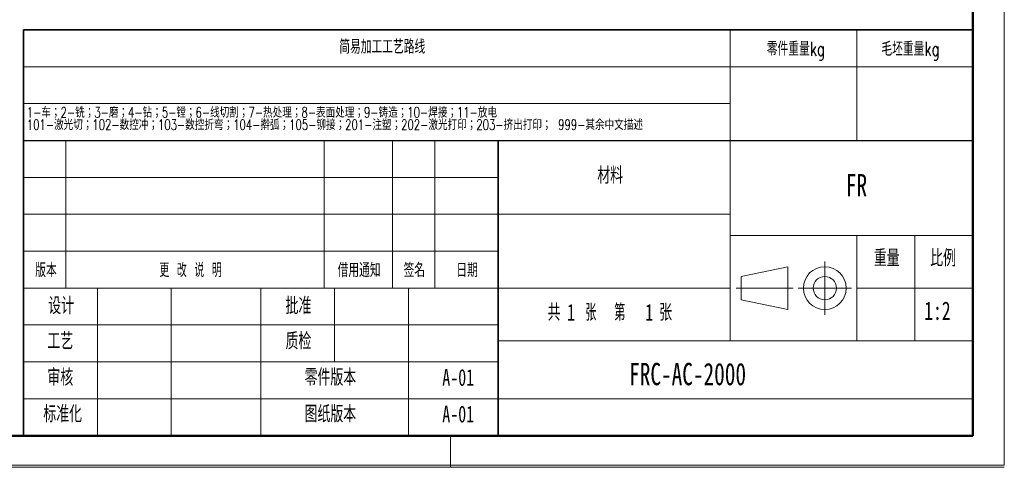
# Model space of a CAD drawing. Header units: millimetres. Extents: x 0 to 420, y 0 to 297.
# Tile 53 of 119: x 233 to 420, y 0 to 85. Entities that reach past the tile are written whole.
import ezdxf

# ---------------------------------------------------------------- set-up
doc = ezdxf.new("R2010")
doc.units = ezdxf.units.MM
doc.linetypes.add('CENTERX2', pattern=[20.32, 12.7, -2.54, 2.54, -2.54])
doc.layers.add('标注层', color=150, linetype='Continuous')
doc.layers.add('细线层', color=7, linetype='Continuous', lineweight=25)
doc.styles.add('SLDTEXTSTYLE0', font='TXT', dxfattribs={"width": 0.7, "bigfont": 'bigfont'})
doc.styles.add('SLDTEXTSTYLE1', font='TXT', dxfattribs={"width": 0.614286, "bigfont": 'bigfont'})
doc.styles.add('SLDTEXTSTYLE2', font='TXT', dxfattribs={"width": 0.7})
doc.styles.add('SLDTEXTSTYLE3', font='TXT', dxfattribs={"width": 0.6, "bigfont": 'bigfont'})

# ---------------------------------------------------------------- blocks, each defined once
blk = doc.blocks.new('SW_NOTE_3')
at = {"color": 0, "linetype": 'Continuous', "lineweight": 0, "attachment_point": 2}
for s, insert, char_height, style in [('共', (2.18, 4.09), 3.17, 'SLDTEXTSTYLE0'), ('1', (5.42, 4.09), 3.17, 'SLDTEXTSTYLE2'), ('张  第', (11.91, 4.09), 3.175, 'SLDTEXTSTYLE3'), ('1', (20.24, 4.09), 3.17, 'SLDTEXTSTYLE2'), ('张', (23.35, 4.09), 3.17, 'SLDTEXTSTYLE0')]:
    blk.add_mtext(s, dxfattribs=dict(at, insert=insert, char_height=char_height, style=style))
blk = doc.blocks.new('SW_NOTE_4')
at = {"color": 0, "linetype": 'Continuous', "lineweight": 0, "char_height": 2, "attachment_point": 1, "style": 'SLDTEXTSTYLE0'}
for s, insert in [('1-车；2-铣；3-磨；4-钻；5-镗；6-线切割；7-热处理；8-表面处理；9-铸造；10-焊接；11-放电', (0, 2.58)), ('101-激光切；102-数控冲；103-数控折弯；104-擀弧；105-铆接；201-注塑；202-激光打印；203-挤出打印； 999-其余中文描述', (0, 0.25))]:
    blk.add_mtext(s, dxfattribs=dict(at, insert=insert))

msp = doc.modelspace()

# ---------------------------------------------------------------- linework, layer by layer
at = {"color": 7, "linetype": 'Continuous', "lineweight": 18}
for p, q in [((419.993, 297.3966), (419.993, 0.3966)), ((367.9959, 75.9894), (367.9959, 82.9894)), ((391.9959, 75.9894), (391.9959, 82.9894)), ((233.9959, 75.9894), (413.9959, 75.9894)), ((367.9959, 61.9894), (367.9959, 75.9894)), ((391.9959, 61.9894), (391.9959, 75.9894)), ((367.9959, 68.9894), (233.9959, 68.9894)), ((241.9959, 33.9894), (241.9959, 61.9894)), ((290.9959, 33.9894), (290.9959, 61.9894)), ((303.9959, 33.9894), (303.9959, 61.9894)), ((311.9959, 33.9894), (311.9959, 61.9894)), ((367.9959, 61.9894), (367.9959, 23.9894)), ((323.9959, 54.9894), (233.9959, 54.9894)), ((323.9959, 47.9894), (233.9959, 47.9894)), ((323.9959, 47.9894), (367.9959, 47.9894)), ((413.9959, 43.9894), (367.9959, 43.9894)), ((391.9959, 43.9894), (391.9959, 23.9894)), ((402.9959, 43.9894), (402.9959, 23.9894)), ((323.9959, 40.9894), (233.9959, 40.9894)), ((370.12, 36.1982), (378.9507, 38.054)), ((378.9507, 38.054), (378.9507, 29.9249)), ((370.12, 36.1982), (370.12, 31.7807)), ((367.9959, 33.9894), (233.9959, 33.9894)), ((247.9959, 5.9894), (247.9959, 33.9894)), ((261.9959, 5.9894), (261.9959, 33.9894)), ((278.9959, 5.9894), (278.9959, 33.9894)), ((292.9959, 19.9894), (292.9959, 33.9894)), ((306.9959, 5.9894), (306.9959, 33.9894)), ((391.9959, 33.9894), (413.9959, 33.9894)), ((370.12, 31.7807), (378.9507, 29.9249)), ((323.9959, 26.9894), (233.9959, 26.9894)), ((367.9959, 23.9894), (323.9959, 23.9894)), ((413.9959, 23.9894), (367.9959, 23.9894)), ((323.9959, 19.9894), (233.9959, 19.9894)), ((323.9959, 12.9894), (233.9959, 12.9894)), ((314.9959, 5.9894), (314.9959, -0.0106)), ((-0.0005, 0.3966), (419.993, 0.3966)), ((209.9959, -0.0106), (419.9959, -0.0106))]:
    msp.add_line(p, q, dxfattribs=at)
at = {"color": 7, "linetype": 'Continuous', "lineweight": 50}
for p, q in [((413.9959, 5.9894), (413.9959, 290.9894)), ((23.9959, 5.9894), (413.9959, 5.9894)), ((233.9959, 5.9894), (413.9959, 5.9894))]:
    msp.add_line(p, q, dxfattribs=at)
at = {"color": 7, "linetype": 'Continuous', "lineweight": 35}
for p, q in [((233.9959, 61.9894), (233.9959, 82.9894)), ((233.9959, 82.9894), (413.9959, 82.9894)), ((233.9959, 61.9894), (233.9959, 5.9894)), ((323.9959, 61.9894), (323.9959, 5.9894)), ((413.9959, 61.9894), (413.9959, 5.9894)), ((413.9959, 5.9894), (233.9959, 5.9894))]:
    msp.add_line(p, q, dxfattribs=at)
at = {"color": 7, "linetype": 'Continuous', "lineweight": 25}
msp.add_line((233.9959, 61.9894), (413.9959, 61.9894), dxfattribs=at)
at = {"color": 7, "linetype": 'CENTERX2', "lineweight": 18}
for p, q in [((385.9534, 28.9249), (385.9534, 39.054)), ((369.12, 33.9894), (379.9507, 33.9894)), ((380.8888, 33.9894), (391.0179, 33.9894))]:
    msp.add_line(p, q, dxfattribs=at)
at = {"color": 7, "linetype": 'Continuous', "lineweight": 18}
for radius in [4.0645, 2.2088]:
    msp.add_circle((385.9534, 33.9894), radius, dxfattribs=at)
at = {"layer": '细线层', "color": 7, "lineweight": 18}
msp.add_line((323.9959, 12.9894), (413.9959, 12.9894), dxfattribs=at)

# ---------------------------------------------------------------- block references
at = {"color": 7, "linetype": 'Continuous', "lineweight": 0}
for name, p in [('SW_NOTE_4', (234.6133, 65.7451)), ('SW_NOTE_3', (332.4181, 26.8798))]:
    msp.add_blockref(name, p, dxfattribs=at)

# ---------------------------------------------------------------- texts
at = {"color": 7, "linetype": 'Continuous', "lineweight": 0, "attachment_point": 2}
for s, insert, char_height, style in [('简易加工工艺路线', (302.025, 81.1045), 2.64583, 'SLDTEXTSTYLE0'), ('零件重量kg', (380.4551, 80.7067), 2.64583, 'SLDTEXTSTYLE0'), ('毛坯重量kg', (402.1913, 80.7067), 2.64583, 'SLDTEXTSTYLE0'), ('材料', (345.2504, 56.9595), 3.175, 'SLDTEXTSTYLE0'), ('FR', (391.9688, 55.6308), 4.23333, 'SLDTEXTSTYLE2'), ('重量', (397.696, 41.2708), 3.175, 'SLDTEXTSTYLE0'), ('比例', (408.3967, 41.2708), 3.175, 'SLDTEXTSTYLE0'), ('版本', (238.2514, 38.7168), 2.64583, 'SLDTEXTSTYLE0'), ('更 改 说 明', (265.677, 38.7168), 2.64583, 'SLDTEXTSTYLE1'), ('借用通知', (297.6411, 38.7168), 2.64583, 'SLDTEXTSTYLE0'), ('签名', (308.1062, 38.7168), 2.64583, 'SLDTEXTSTYLE0'), ('日期', (318.1062, 38.7168), 2.64583, 'SLDTEXTSTYLE0'), ('设计', (241.1282, 32.2181), 3.175, 'SLDTEXTSTYLE0'), ('批准', (286.1282, 32.2181), 3.175, 'SLDTEXTSTYLE0'), ('1:2', (407.3123, 31.4485), 3.5, 'SLDTEXTSTYLE2'), ('工艺', (240.9685, 25.5203), 3.175, 'SLDTEXTSTYLE0'), ('质检', (286.1282, 25.5203), 3.175, 'SLDTEXTSTYLE0'), ('审核', (240.9685, 18.6344), 3.175, 'SLDTEXTSTYLE0'), ('零件版本', (292.1854, 18.6344), 3.175, 'SLDTEXTSTYLE0'), ('A-01', (316.4287, 18.6344), 3.175, 'SLDTEXTSTYLE2'), ('标准化', (241.4127, 11.6837), 3.175, 'SLDTEXTSTYLE0'), ('图纸版本', (292.1854, 11.6837), 3.175, 'SLDTEXTSTYLE0'), ('A-01', (316.4287, 11.6837), 3.175, 'SLDTEXTSTYLE2')]:
    msp.add_mtext(s, dxfattribs=dict(at, insert=insert, char_height=char_height, style=style))
at = {"layer": '标注层', "insert": (348.841, 19.8008), "char_height": 4.233333, "attachment_point": 1, "style": 'SLDTEXTSTYLE2'}
msp.add_mtext('FRC-AC-2000', dxfattribs=at)

doc.saveas('drawing.dxf')
